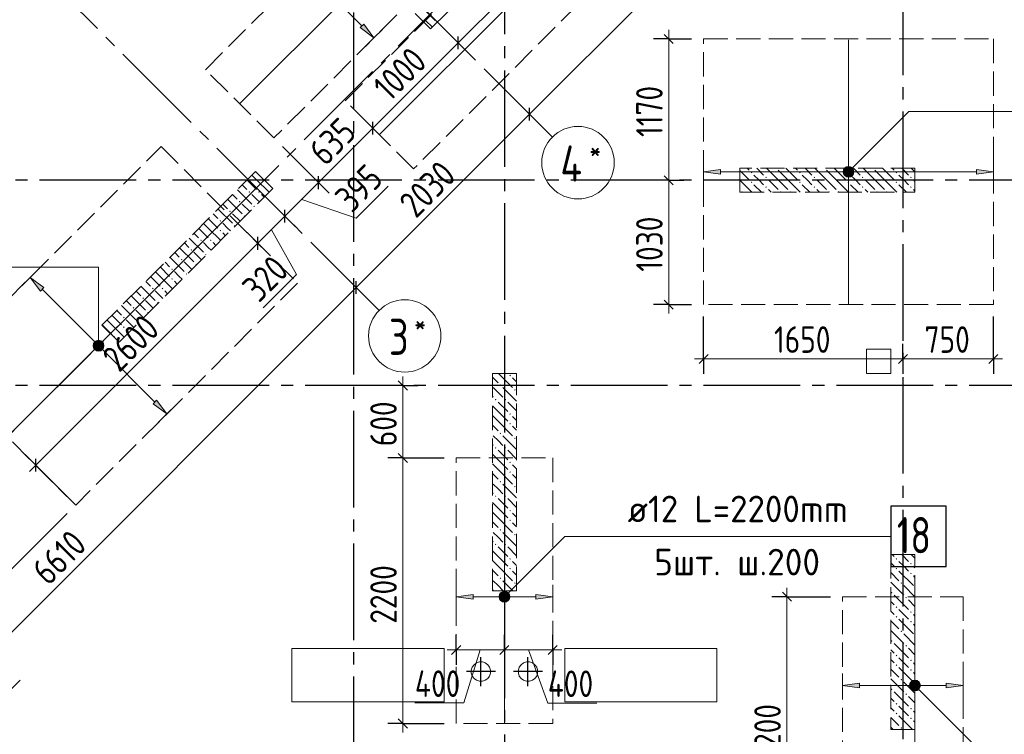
# Model space of a CAD drawing. Header units: millimetres. Extents: x 0 to 43617, y 0 to 59400.
# Tile 8 of 25: x 19059 to 27214, y 14441 to 20360. Entities that reach past the tile are written whole.
import ezdxf

# ---------------------------------------------------------------- set-up
doc = ezdxf.new("R2010")
doc.units = ezdxf.units.MM
doc.linetypes.add('______2', pattern=[270, 200, -70])
doc.linetypes.add('______5', pattern=[1100, 800, -100, 100, -100])
for name, color, linetype, lineweight in [('Standard', 7, 'Continuous', 25), ('ДОП Верх по У', 7, 'Continuous', 25), ('ЖБ Перекрытие верхний уровень', 7, 'Continuous', 35), ('ЖБ Пилон', 7, 'Continuous', 35), ('ЖБ Стена верхний уровень', 7, 'Continuous', 35), ('Оси', 40, '______5', 18), ('Позиционная метка номер позиции', 7, 'Continuous', 13), ('Примечания', 7, 'Continuous', 25)]:
    doc.layers.add(name, color=color, linetype=linetype, lineweight=lineweight)
doc.styles.add('GOST 2.304-81', font='txt')
doc.styles.add('ISOCPEUR', font='txt')

msp = doc.modelspace()

# ---------------------------------------------------------------- hatches: boundary and pattern name
at = {"layer": 'ДОП Верх по У', "linetype": 'Continuous', "lineweight": 13, "transparency": 33554687}
for points in [[(21879.6, 20293.9), (21992.8, 20209.1), (21907.9, 20322.2)], [(25891.7, 19081.3), (25891.7, 19118.8), (25886.5, 19100)], [(25891.7, 19118.8), (25905.2, 19067.8), (25905.2, 19132.3)], [(25891.7, 19118.8), (25891.7, 19081.3), (25905.2, 19067.8)], [(25905.2, 19132.3), (25924, 19062.5), (25924, 19137.5)], [(25905.2, 19132.3), (25905.2, 19067.8), (25924, 19062.5)], [(25924, 19137.5), (25924, 19062.5), (25942.7, 19067.8)], [(25924, 19137.5), (25942.7, 19067.8), (25942.7, 19132.3)], [(25942.7, 19132.3), (25942.7, 19067.8), (25956.2, 19081.3)], [(25942.7, 19132.3), (25956.2, 19081.3), (25956.2, 19118.8)], [(25956.2, 19118.8), (25956.2, 19081.3), (25961.5, 19100)], [(26984, 19080), (27124, 19100), (26984, 19120)], [(19676, 17669.3), (19702.6, 17695.8), (19685.6, 17686.2)], [(19702.6, 17695.8), (19676, 17669.3), (19676, 17650.2)], [(19702.6, 17695.8), (19676, 17650.2), (19721.7, 17695.8)], [(19721.7, 17695.8), (19676, 17650.2), (19685.6, 17633.2)], [(19721.7, 17695.8), (19685.6, 17633.2), (19738.6, 17686.2)], [(19738.6, 17686.2), (19685.6, 17633.2), (19702.6, 17623.7)], [(19738.6, 17686.2), (19702.6, 17623.7), (19748.2, 17669.3)], [(19748.2, 17669.3), (19702.6, 17623.7), (19721.7, 17623.7)], [(19748.2, 17669.3), (19721.7, 17623.7), (19748.2, 17650.2)], [(19748.2, 17650.2), (19721.7, 17623.7), (19738.6, 17633.2)], [(20164.7, 17178.9), (20277.8, 17094), (20192.9, 17207.2)], [(23041.7, 15561.3), (23041.7, 15598.8), (23036.5, 15580)], [(23041.7, 15598.8), (23055.2, 15547.8), (23055.2, 15612.3)], [(23041.7, 15598.8), (23041.7, 15561.3), (23055.2, 15547.8)], [(23055.2, 15612.3), (23074, 15542.5), (23074, 15617.5)], [(23055.2, 15612.3), (23055.2, 15547.8), (23074, 15542.5)], [(23074, 15617.5), (23074, 15542.5), (23092.7, 15547.8)], [(23074, 15617.5), (23092.7, 15547.8), (23092.7, 15612.3)], [(23092.7, 15612.3), (23092.7, 15547.8), (23106.2, 15561.3)], [(23092.7, 15612.3), (23106.2, 15561.3), (23106.2, 15598.8)], [(23106.2, 15598.8), (23106.2, 15561.3), (23111.5, 15580)], [(23334, 15560), (23474, 15580), (23334, 15600)], [(26441.7, 14825.9), (26441.7, 14863.4), (26436.5, 14844.7)], [(26441.7, 14863.4), (26455.2, 14812.4), (26455.2, 14876.9)], [(26441.7, 14863.4), (26441.7, 14825.9), (26455.2, 14812.4)], [(26455.2, 14876.9), (26474, 14807.2), (26474, 14882.2)], [(26455.2, 14876.9), (26455.2, 14812.4), (26474, 14807.2)], [(26474, 14882.2), (26474, 14807.2), (26492.7, 14812.4)], [(26474, 14882.2), (26492.7, 14812.4), (26492.7, 14876.9)], [(26492.7, 14876.9), (26492.7, 14812.4), (26506.2, 14825.9)], [(26492.7, 14876.9), (26506.2, 14825.9), (26506.2, 14863.4)], [(26506.2, 14863.4), (26506.2, 14825.9), (26511.5, 14844.7)], [(26734, 14824.7), (26874, 14844.7), (26734, 14864.7)]]:
    msp.add_hatch(color=7, dxfattribs=at).paths.add_polyline_path(points)
for points in [[(24864, 19080), (24724, 19100), (24864, 19120)], [(19231.3, 18112.3), (19146.4, 18225.4), (19259.6, 18140.5)], [(22814, 15560), (22674, 15580), (22814, 15600)], [(26014, 14824.7), (25874, 14844.7), (26014, 14864.7)]]:
    msp.add_hatch(color=7, dxfattribs=at).paths.add_polyline_path(points, flags=16)
at = {"layer": 'ЖБ Пилон', "linetype": 'Continuous', "lineweight": 18, "transparency": 33554687}
for points in [[(25114.5, 19093.1), (25121, 19099.6), (25127.4, 19093.1), (25121, 19086.6)], [(25324.3, 19130), (25321, 19126.6), (25317.6, 19130)], [(25514.5, 19093.1), (25521, 19099.6), (25527.4, 19093.1), (25521, 19086.6)], [(25724.3, 19130), (25721, 19126.6), (25717.6, 19130)], [(25914.5, 19093.1), (25921, 19099.6), (25927.4, 19093.1), (25921, 19086.6)], [(26124.3, 19130), (26121, 19126.6), (26117.6, 19130)], [(26314.5, 19093.1), (26321, 19099.6), (26327.4, 19093.1), (26321, 19086.6)], [(25114.5, 19013.1), (25121, 19019.6), (25127.4, 19013.1), (25121, 19006.6)], [(25234.5, 19053.1), (25240.9, 19059.6), (25247.4, 19053.1), (25240.9, 19046.6)], [(25514.5, 19013.1), (25521, 19019.6), (25527.4, 19013.1), (25521, 19006.6)], [(25634.5, 19053.1), (25640.9, 19059.6), (25647.4, 19053.1), (25640.9, 19046.6)], [(25914.5, 19013.1), (25921, 19019.6), (25927.4, 19013.1), (25921, 19006.6)], [(26034.5, 19053.1), (26040.9, 19059.6), (26047.4, 19053.1), (26040.9, 19046.6)], [(26314.5, 19013.1), (26321, 19019.6), (26327.4, 19013.1), (26321, 19006.6)], [(26434.5, 19053.1), (26440.9, 19059.6), (26447.4, 19053.1), (26440.9, 19046.6)], [(20954.4, 18933.1), (20960.9, 18939.6), (20967.4, 18933.1), (20960.9, 18926.6)], [(21034.5, 18933.1), (21040.9, 18939.6), (21047.4, 18933.1), (21040.9, 18926.6)], [(25034.5, 18933.1), (25040.9, 18939.6), (25047.4, 18933.1), (25044.3, 18930), (25037.6, 18930)], [(25234.5, 18973.1), (25240.9, 18979.6), (25247.4, 18973.1), (25240.9, 18966.6)], [(25354.4, 18933.1), (25360.9, 18939.6), (25367.4, 18933.1), (25364.3, 18930), (25357.6, 18930)], [(25434.5, 18933.1), (25440.9, 18939.6), (25447.4, 18933.1), (25444.3, 18930), (25437.6, 18930)], [(25634.5, 18973.1), (25640.9, 18979.6), (25647.4, 18973.1), (25640.9, 18966.6)], [(25754.4, 18933.1), (25760.9, 18939.6), (25767.4, 18933.1), (25764.3, 18930), (25757.6, 18930)], [(25834.5, 18933.1), (25840.9, 18939.6), (25847.4, 18933.1), (25844.3, 18930), (25837.6, 18930)], [(26034.5, 18973.1), (26040.9, 18979.6), (26047.4, 18973.1), (26040.9, 18966.6)], [(26154.4, 18933.1), (26160.9, 18939.6), (26167.4, 18933.1), (26164.3, 18930), (26157.6, 18930)], [(26234.5, 18933.1), (26240.9, 18939.6), (26247.4, 18933.1), (26244.3, 18930), (26237.6, 18930)], [(26434.5, 18973.1), (26440.9, 18979.6), (26447.4, 18973.1), (26440.9, 18966.6)], [(20874.5, 18853.1), (20881, 18859.6), (20887.5, 18853.1), (20881, 18846.6)], [(20794.5, 18773.1), (20801, 18779.6), (20807.5, 18773.1), (20801, 18766.6)], [(20994.5, 18813.1), (21001, 18819.6), (21007.2, 18813.4), (21000.7, 18806.9)], [(20714.5, 18693.1), (20721, 18699.6), (20727.4, 18693.1), (20721, 18686.6)], [(20914.5, 18733.1), (20921, 18739.6), (20927.2, 18733.4), (20920.7, 18726.9)], [(20714.5, 18613.1), (20721, 18619.6), (20727.4, 18613.1), (20721, 18606.6)], [(20834.5, 18653.1), (20840.9, 18659.6), (20847.2, 18653.4), (20840.7, 18646.9)], [(20554.4, 18533.1), (20560.9, 18539.6), (20567.4, 18533.1), (20560.9, 18526.6)], [(20634.5, 18533.1), (20640.9, 18539.6), (20647.4, 18533.1), (20640.9, 18526.6)], [(20474.5, 18453.1), (20481, 18459.6), (20487.5, 18453.1), (20481, 18446.6)], [(20394.5, 18373.1), (20401, 18379.6), (20407.5, 18373.1), (20401, 18366.6)], [(20594.5, 18413.1), (20601, 18419.6), (20607.2, 18413.4), (20600.7, 18406.9)], [(20314.5, 18293.1), (20321, 18299.6), (20327.4, 18293.1), (20321, 18286.6)], [(20514.5, 18333.1), (20521, 18339.6), (20527.2, 18333.4), (20520.7, 18326.9)], [(20314.5, 18213.1), (20321, 18219.6), (20327.4, 18213.1), (20321, 18206.6)], [(20434.5, 18253.1), (20440.9, 18259.6), (20447.2, 18253.4), (20440.7, 18246.9)], [(20154.4, 18133.1), (20160.9, 18139.6), (20167.4, 18133.1), (20160.9, 18126.6)], [(20234.5, 18133.1), (20240.9, 18139.6), (20247.4, 18133.1), (20240.9, 18126.6)], [(20074.5, 18053.1), (20081, 18059.6), (20087.5, 18053.1), (20081, 18046.6)], [(19994.5, 17973.1), (20001, 17979.6), (20007.5, 17973.1), (20001, 17966.6)], [(20194.5, 18013.1), (20201, 18019.6), (20207.2, 18013.4), (20200.7, 18006.9)], [(19914.5, 17893.1), (19921, 17899.6), (19927.4, 17893.1), (19921, 17886.6)], [(20114.5, 17933.1), (20121, 17939.6), (20127.2, 17933.4), (20120.7, 17926.9)], [(19914.5, 17813.1), (19921, 17819.6), (19927.4, 17813.1), (19921, 17806.6)], [(20034.5, 17853.1), (20040.9, 17859.6), (20047.2, 17853.4), (20040.7, 17846.9)], [(19835.6, 17734.2), (19840.9, 17739.6), (19847.4, 17733.1), (19842.1, 17727.7)], [(23114.5, 17413.1), (23121, 17419.6), (23127.4, 17413.1), (23121, 17406.6)], [(23034.5, 17333.1), (23040.9, 17339.6), (23047.4, 17333.1), (23040.9, 17326.6)], [(23154.4, 17293.1), (23160.9, 17299.6), (23167.4, 17293.1), (23160.9, 17286.6)], [(22994.5, 17213.1), (23001, 17219.6), (23007.5, 17213.1), (23001, 17206.6)], [(23074.5, 17213.1), (23081, 17219.6), (23087.5, 17213.1), (23081, 17206.6)], [(23114.5, 17093.1), (23121, 17099.6), (23127.4, 17093.1), (23121, 17086.6)], [(23114.5, 17013.1), (23121, 17019.6), (23127.4, 17013.1), (23121, 17006.6)], [(23034.5, 16933.1), (23040.9, 16939.6), (23047.4, 16933.1), (23040.9, 16926.6)], [(23154.4, 16893.1), (23160.9, 16899.6), (23167.4, 16893.1), (23160.9, 16886.6)], [(22994.5, 16813.1), (23001, 16819.6), (23007.5, 16813.1), (23001, 16806.6)], [(23074.5, 16813.1), (23081, 16819.6), (23087.5, 16813.1), (23081, 16806.6)], [(23114.5, 16693.1), (23121, 16699.6), (23127.4, 16693.1), (23121, 16686.6)], [(23114.5, 16613.1), (23121, 16619.6), (23127.4, 16613.1), (23121, 16606.6)], [(23034.5, 16533.1), (23040.9, 16539.6), (23047.4, 16533.1), (23040.9, 16526.6)], [(23154.4, 16493.1), (23160.9, 16499.6), (23167.4, 16493.1), (23160.9, 16486.6)], [(22994.5, 16413.1), (23001, 16419.6), (23007.5, 16413.1), (23001, 16406.6)], [(23074.5, 16413.1), (23081, 16419.6), (23087.5, 16413.1), (23081, 16406.6)], [(23114.5, 16293.1), (23121, 16299.6), (23127.4, 16293.1), (23121, 16286.6)], [(23114.5, 16213.1), (23121, 16219.6), (23127.4, 16213.1), (23121, 16206.6)], [(23034.5, 16133.1), (23040.9, 16139.6), (23047.4, 16133.1), (23040.9, 16126.6)], [(23154.4, 16093.1), (23160.9, 16099.6), (23167.4, 16093.1), (23160.9, 16086.6)], [(22994.5, 16013.1), (23001, 16019.6), (23007.5, 16013.1), (23001, 16006.6)], [(23074.5, 16013.1), (23081, 16019.6), (23087.5, 16013.1), (23081, 16006.6)], [(23114.5, 15893.1), (23121, 15899.6), (23127.4, 15893.1), (23121, 15886.6)], [(26314.5, 15893.1), (26321, 15899.6), (26327.4, 15893.1), (26321, 15886.6)], [(26434.5, 15853.1), (26440.9, 15859.6), (26447.4, 15853.1), (26440.9, 15846.6)], [(23114.5, 15813.1), (23121, 15819.6), (23127.4, 15813.1), (23121, 15806.6)], [(26314.5, 15813.1), (26321, 15819.6), (26327.4, 15813.1), (26321, 15806.6)], [(26434.5, 15773.1), (26440.9, 15779.6), (26447.4, 15773.1), (26440.9, 15766.6)], [(23034.5, 15733.1), (23040.9, 15739.6), (23047.4, 15733.1), (23040.9, 15726.6)], [(23154.4, 15693.1), (23160.9, 15699.6), (23167.4, 15693.1), (23160.9, 15686.6)], [(26354.4, 15693.1), (26360.9, 15699.6), (26367.4, 15693.1), (26360.9, 15686.6)], [(26274.5, 15613.1), (26281, 15619.6), (26287.5, 15613.1), (26281, 15606.6)], [(26394.5, 15573.1), (26401, 15579.6), (26407.5, 15573.1), (26401, 15566.6)], [(26314.5, 15493.1), (26321, 15499.6), (26327.4, 15493.1), (26321, 15486.6)], [(26314.5, 15413.1), (26321, 15419.6), (26327.4, 15413.1), (26321, 15406.6)], [(26434.5, 15453.1), (26440.9, 15459.6), (26447.4, 15453.1), (26440.9, 15446.6)], [(26434.5, 15373.1), (26440.9, 15379.6), (26447.4, 15373.1), (26440.9, 15366.6)], [(26354.4, 15293.1), (26360.9, 15299.6), (26367.4, 15293.1), (26360.9, 15286.6)], [(26274.5, 15213.1), (26281, 15219.6), (26287.5, 15213.1), (26281, 15206.6)], [(26394.5, 15173.1), (26401, 15179.6), (26407.5, 15173.1), (26401, 15166.6)], [(26314.5, 15093.1), (26321, 15099.6), (26327.4, 15093.1), (26321, 15086.6)], [(26314.5, 15013.1), (26321, 15019.6), (26327.4, 15013.1), (26321, 15006.6)], [(26434.5, 15053.1), (26440.9, 15059.6), (26447.4, 15053.1), (26440.9, 15046.6)], [(26434.5, 14973.1), (26440.9, 14979.6), (26447.4, 14973.1), (26440.9, 14966.6)], [(26354.4, 14893.1), (26360.9, 14899.6), (26367.4, 14893.1), (26360.9, 14886.6)], [(26274.5, 14813.1), (26281, 14819.6), (26287.5, 14813.1), (26281, 14806.6)], [(26394.5, 14773.1), (26401, 14779.6), (26407.5, 14773.1), (26401, 14766.6)], [(26314.5, 14693.1), (26321, 14699.6), (26327.4, 14693.1), (26321, 14686.6)], [(26314.5, 14613.1), (26321, 14619.6), (26327.4, 14613.1), (26321, 14606.6)], [(26434.5, 14653.1), (26440.9, 14659.6), (26447.4, 14653.1), (26440.9, 14646.6)], [(26434.5, 14573.1), (26440.9, 14579.6), (26447.4, 14573.1), (26440.9, 14566.6)], [(26354.4, 14493.1), (26360.9, 14499.6), (26367.4, 14493.1), (26360.9, 14486.6)]]:
    msp.add_hatch(color=7, dxfattribs=at).paths.add_polyline_path(points, flags=16)
at = {"layer": 'Позиционная метка номер позиции', "linetype": 'Continuous', "lineweight": 13, "transparency": 33554687}
for points in [[(25880.7, 19111.5), (25955.8, 19068.2), (25892.2, 19131.8)], [(25880.7, 19088.6), (25935.4, 19056.7), (25880.7, 19111.5)], [(25880.7, 19111.5), (25935.4, 19056.7), (25955.8, 19068.2)], [(25912.5, 19056.7), (25880.7, 19088.6), (25892.2, 19068.2)], [(25880.7, 19088.6), (25912.5, 19056.7), (25935.4, 19056.7)], [(25892.2, 19131.8), (25967.3, 19088.6), (25912.5, 19143.3)], [(25892.2, 19131.8), (25955.8, 19068.2), (25967.3, 19088.6)], [(25912.5, 19143.3), (25967.3, 19088.6), (25967.3, 19111.5)], [(25912.5, 19143.3), (25967.3, 19111.5), (25935.4, 19143.3)], [(25935.4, 19143.3), (25967.3, 19111.5), (25955.8, 19131.8)], [(19673.4, 17682.2), (19750.8, 17682.2), (19734.6, 17698.4)], [(19673.4, 17682.2), (19734.6, 17698.4), (19689.6, 17698.4)], [(19689.6, 17698.4), (19734.6, 17698.4), (19712.1, 17704.7)], [(19667.1, 17659.7), (19757.1, 17659.7), (19750.8, 17682.2)], [(19667.1, 17659.7), (19750.8, 17682.2), (19673.4, 17682.2)], [(19673.4, 17637.2), (19757.1, 17659.7), (19667.1, 17659.7)], [(19673.4, 17637.2), (19750.8, 17637.2), (19757.1, 17659.7)], [(19689.6, 17621), (19750.8, 17637.2), (19673.4, 17637.2)], [(19689.6, 17621), (19734.6, 17621), (19750.8, 17637.2)], [(19734.6, 17621), (19689.6, 17621), (19712.1, 17614.7)], [(23030.7, 15591.5), (23105.8, 15548.2), (23042.2, 15611.8)], [(23030.7, 15568.6), (23085.5, 15536.7), (23030.7, 15591.5)], [(23030.7, 15591.5), (23085.5, 15536.7), (23105.8, 15548.2)], [(23042.2, 15611.8), (23117.3, 15568.6), (23062.5, 15623.3)], [(23042.2, 15611.8), (23105.8, 15548.2), (23117.3, 15568.6)], [(23062.5, 15623.3), (23117.3, 15568.6), (23117.3, 15591.5)], [(23062.5, 15623.3), (23117.3, 15591.5), (23085.5, 15623.3)], [(23085.5, 15623.3), (23117.3, 15591.5), (23105.8, 15611.8)], [(23062.5, 15536.7), (23030.7, 15568.6), (23042.2, 15548.2)], [(23030.7, 15568.6), (23062.5, 15536.7), (23085.5, 15536.7)], [(26430.7, 14856.1), (26462.5, 14888), (26442.2, 14876.5)], [(26462.5, 14888), (26430.7, 14856.1), (26430.7, 14833.2)], [(26462.5, 14888), (26430.7, 14833.2), (26485.5, 14888)], [(26485.5, 14888), (26430.7, 14833.2), (26442.2, 14812.9)], [(26485.5, 14888), (26442.2, 14812.9), (26505.8, 14876.5)], [(26505.8, 14876.5), (26442.2, 14812.9), (26462.5, 14801.4)], [(26505.8, 14876.5), (26462.5, 14801.4), (26517.3, 14856.1)], [(26517.3, 14856.1), (26462.5, 14801.4), (26485.5, 14801.4)], [(26517.3, 14856.1), (26485.5, 14801.4), (26517.3, 14833.2)], [(26517.3, 14833.2), (26485.5, 14801.4), (26505.8, 14812.9)]]:
    msp.add_hatch(color=7, dxfattribs=at).paths.add_polyline_path(points)

# ---------------------------------------------------------------- linework, layer by layer
at = {"layer": 'Standard', "color": 7, "linetype": 'Continuous', "lineweight": 13, "transparency": 33554687}
for p, q in [((23281.9, 19577), (28981.2, 25276.3)), ((22690.9, 20168), (23539.5, 21016.5)), ((24434.7, 20200), (24434.7, 20275)), ((21983.8, 19460.9), (22690.9, 20168)), ((21846.5, 18141.6), (23281.9, 19577)), ((21533.4, 19010.5), (21983.8, 19460.9)), ((21255.5, 18732.6), (21533.4, 19010.5)), ((24434.7, 19030), (24434.7, 18000)), ((21845.1, 18716.3), (22110.4, 18981.6)), ((21394.5, 18871.5), (21845.1, 18716.3)), ((21030.7, 18507.8), (21255.5, 18732.6)), ((21143.1, 18620.2), (21352.8, 18249.3)), ((21352.8, 18249.3), (21076.3, 17972.9)), ((17172.5, 13467.6), (21846.5, 18141.6)), ((24434.7, 18000), (24434.7, 17925)), ((24724, 17550.2), (24649, 17550.2)), ((24724, 17550.2), (26374, 17550.2)), ((26374, 17550.2), (27124, 17550.2)), ((27124, 17550.2), (27199, 17550.2)), ((22232.5, 17330), (22232.5, 17405)), ((22232.5, 16730), (22232.5, 17330)), ((19192.3, 16669.3), (19139.2, 16616.3)), ((25413.2, 15580), (25413.2, 15655)), ((22674, 15140), (22599, 15140)), ((22674, 15140), (23074, 15140)), ((22874, 15140), (22738.8, 14700)), ((23074, 15140), (23474, 15140)), ((23274, 15140), (23432.7, 14699.4)), ((23474, 15140), (23549, 15140)), ((22738.8, 14700), (22332.2, 14700)), ((23432.7, 14699.4), (23839.3, 14699.4)), ((22232.5, 14530), (22232.5, 14455))]:
    msp.add_line(p, q, dxfattribs=at)
at = {"layer": 'Standard', "color": 251, "linetype": 'Continuous', "lineweight": -3, "true_color": 0x656565, "transparency": 33554687}
for p, q in [((22690.9, 20168), (22602.6, 20256.4)), ((22690.9, 20168), (22779.3, 20079.6)), ((22690.9, 20168), (22690.9, 20168)), ((24434.7, 20200), (24309.7, 20200)), ((24434.7, 20200), (24559.7, 20200)), ((24434.7, 20200), (24624, 20200)), ((23281.9, 19577), (23193.5, 19665.4)), ((23281.9, 19577), (23370.3, 19488.7)), ((23281.9, 19577), (23400.5, 19458.5)), ((21983.8, 19460.9), (21895.5, 19549.3)), ((21983.8, 19460.9), (22072.2, 19372.5)), ((21533.4, 19010.5), (21445, 19098.9)), ((21533.4, 19010.5), (21621.8, 18922.1)), ((24434.7, 19030), (24309.7, 19030)), ((24434.7, 19030), (24559.7, 19030)), ((24434.7, 19030), (24434.7, 19030)), ((21255.5, 18732.6), (21167.1, 18821)), ((21255.5, 18732.6), (21343.9, 18644.2)), ((21255.5, 18732.6), (21255.5, 18732.6)), ((21030.7, 18507.8), (20942.4, 18596.2)), ((21030.7, 18507.8), (21119.1, 18419.4)), ((21030.7, 18507.8), (21107.6, 18431)), ((21846.5, 18141.6), (21758.1, 18230)), ((21846.5, 18141.6), (21934.9, 18053.2)), ((21846.5, 18141.6), (21965, 18023.1)), ((24434.7, 18000), (24309.7, 18000)), ((24434.7, 18000), (24559.7, 18000)), ((24434.7, 18000), (24624, 18000)), ((24724, 17550.2), (24724, 17900)), ((27124, 17550.2), (27124, 17900)), ((24724, 17550.2), (24724, 17675.2)), ((26374, 17550.2), (26374, 17675.2)), ((27124, 17550.2), (27124, 17675.2)), ((24724, 17550.2), (24724, 17425.2)), ((26374, 17550.2), (26374, 17425.2)), ((26374, 17550.2), (26374, 17550.2)), ((27124, 17550.2), (27124, 17425.2)), ((22232.5, 17330), (22107.5, 17330)), ((22232.5, 17330), (22357.5, 17330)), ((22232.5, 17330), (22232.5, 17330)), ((19192.3, 16669.3), (19103.9, 16757.7)), ((22232.5, 16730), (22107.5, 16730)), ((22232.5, 16730), (22357.5, 16730)), ((22232.5, 16730), (22574, 16730)), ((19192.3, 16669.3), (19280.6, 16580.9)), ((19192.3, 16669.3), (19452, 16409.6)), ((18974.5, 15790.7), (19452, 16268.2)), ((18974.5, 15790.7), (19062.9, 15879.1)), ((25413.2, 15580), (25288.2, 15580)), ((25413.2, 15580), (25538.2, 15580)), ((25413.2, 15580), (25774, 15580)), ((22674, 15140), (22674, 15265)), ((22674, 15140), (22674, 15260)), ((23074, 15140), (23074, 15265)), ((23474, 15140), (23474, 15265)), ((23474, 15140), (23474, 15260)), ((22674, 15140), (22674, 15015)), ((23074, 15140), (23074, 15015)), ((23074, 15140), (23074, 15140)), ((23474, 15140), (23474, 15015)), ((18973.2, 14799.5), (19061.6, 14887.9)), ((22232.5, 14530), (22107.5, 14530)), ((22232.5, 14530), (22357.5, 14530)), ((22232.5, 14530), (22574, 14530))]:
    msp.add_line(p, q, dxfattribs=at)
at = {"layer": 'Standard', "color": 7, "linetype": 'Continuous', "lineweight": 25, "transparency": 33554687}
for p, q in [((24397.2, 20237.5), (24472.2, 20162.5)), ((22690.9, 20115), (22690.9, 20221.1)), ((23281.9, 19524), (23281.9, 19630.1)), ((21983.8, 19407.9), (21983.8, 19513.9)), ((21533.4, 18957.4), (21533.4, 19063.5)), ((24397.2, 19067.5), (24472.2, 18992.5)), ((21255.5, 18679.6), (21255.5, 18785.6)), ((21030.7, 18454.8), (21030.7, 18560.8)), ((21846.5, 18088.6), (21846.5, 18194.6)), ((24397.2, 18037.5), (24472.2, 17962.5)), ((24686.5, 17512.7), (24761.5, 17587.7)), ((26336.5, 17512.7), (26411.5, 17587.7)), ((27086.5, 17512.7), (27161.5, 17587.7)), ((22270, 17292.5), (22195, 17367.5)), ((19192.3, 16616.3), (19192.3, 16722.4)), ((22270, 16692.5), (22195, 16767.5)), ((25375.7, 15617.5), (25450.7, 15542.5)), ((22636.5, 15102.5), (22711.5, 15177.5)), ((23036.5, 15102.5), (23111.5, 15177.5)), ((23436.5, 15102.5), (23511.5, 15177.5)), ((22270, 14492.5), (22195, 14567.5))]:
    msp.add_line(p, q, dxfattribs=at)
at = {"layer": 'Standard', "color": 8, "linetype": '______5', "lineweight": -3, "transparency": 33554687}
for p, q in [((22879, 14840.5), (22879, 15079.5)), ((23269, 14840.5), (23269, 15079.5)), ((22998.5, 14960), (22759.5, 14960)), ((23388.5, 14960), (23149.5, 14960))]:
    msp.add_line(p, q, dxfattribs=at)
at = {"layer": 'Standard', "color": 7, "linetype": 'Continuous', "lineweight": 13, "transparency": 33554687}
for points in [[(24434.7, 20200), (24434.7, 19367.1), (24434.7, 19367.1), (24434.7, 19030)], [(19192.3, 16669.3), (19922.7, 17399.7), (19922.7, 17399.7), (19988, 17465.1), (19988, 17465.1), (21030.7, 18507.8)], [(22232.5, 14530), (22232.5, 15333.3), (22232.5, 15333.3), (22232.5, 16730)], [(25413.2, 15580), (25413.2, 14202.6), (25413.2, 14202.6), (25413.2, 13380)]]:
    msp.add_lwpolyline(points, dxfattribs=at)
at = {"layer": 'Standard', "color": 251, "linetype": 'Continuous', "lineweight": -3, "true_color": 0x656565, "transparency": 33554687}
for points in [[(21983.8, 19460.9), (21971.8, 19472.9), (21971.8, 19472.9), (21971.8, 19472.9), (21971.8, 19472.9), (21894.7, 19550)], [(21533.4, 19010.5), (21521.4, 19022.5), (21521.4, 19022.5), (21521.4, 19022.5), (21521.4, 19022.5), (21521.4, 19022.5), (21521.4, 19022.5), (21234.5, 19309.4)]]:
    msp.add_lwpolyline(points, dxfattribs=at)
at = {"layer": 'ДОП Верх по У', "color": 7, "linetype": 'Continuous', "lineweight": 18, "transparency": 33554687}
for p, q in [((23589.9, 20957.7), (22042.7, 19410.5)), ((20885.2, 19667.2), (22087.3, 20869.3)), ((25924, 20194), (25924, 18006)), ((18961.9, 16909.5), (20790.5, 18738.1)), ((23074, 16724), (23074, 14536)), ((26474, 15574), (26474, 13386))]:
    msp.add_line(p, q, dxfattribs=at)
at = {"layer": 'ДОП Верх по У', "color": 251, "linetype": 'Continuous', "lineweight": 13, "true_color": 0x494949, "transparency": 33554687}
for p, q in [((21731.1, 20470.7), (21893.8, 20308.1)), ((21907.9, 20322.2), (21879.6, 20293.9)), ((21992.8, 20209.1), (21907.9, 20322.2)), ((21879.6, 20293.9), (21992.8, 20209.1)), ((21992.8, 20209.1), (22063.5, 20279.8)), ((21992.8, 20209.1), (21922.1, 20138.4)), ((21992.8, 20209.1), (21992.8, 20209.1)), ((24724, 19100), (24724, 19200)), ((27124, 19100), (27124, 19200)), ((24724, 19100), (24864, 19120)), ((24864, 19080), (24724, 19100)), ((24724, 19100), (24724, 19000)), ((24724, 19100), (24724, 19100)), ((24864, 19120), (24864, 19080)), ((24864, 19100), (25894, 19100)), ((25924, 19137.5), (25924, 19137.5)), ((25954, 19100), (26984, 19100)), ((27124, 19100), (26984, 19120)), ((26984, 19120), (26984, 19080)), ((26984, 19080), (27124, 19100)), ((27124, 19100), (27124, 19000)), ((27124, 19100), (27124, 19100)), ((25924, 19062.5), (25924, 19062.5)), ((19146.4, 18225.4), (19217.1, 18296.1)), ((19146.4, 18225.4), (19075.7, 18154.7)), ((19146.4, 18225.4), (19259.6, 18140.5)), ((19231.3, 18112.3), (19146.4, 18225.4)), ((19146.4, 18225.4), (19146.4, 18225.4)), ((19259.6, 18140.5), (19231.3, 18112.3)), ((19245.4, 18126.4), (19690.9, 17680.9)), ((19685.6, 17633.2), (19685.6, 17633.2)), ((19733.3, 17638.5), (20178.8, 17193)), ((19738.6, 17686.2), (19738.6, 17686.2)), ((20192.9, 17207.2), (20164.7, 17178.9)), ((20164.7, 17178.9), (20277.8, 17094)), ((20277.8, 17094), (20192.9, 17207.2)), ((20277.8, 17094), (20348.5, 17164.7)), ((20277.8, 17094), (20207.1, 17023.3)), ((20277.8, 17094), (20277.8, 17094)), ((22674, 15580), (22674, 15680)), ((23474, 15580), (23474, 15680)), ((22674, 15580), (22814, 15600)), ((22814, 15560), (22674, 15580)), ((22674, 15580), (22674, 15480)), ((22674, 15580), (22674, 15580)), ((22814, 15600), (22814, 15560)), ((22814, 15580), (23044, 15580)), ((23074, 15617.5), (23074, 15617.5)), ((23104, 15580), (23334, 15580)), ((23474, 15580), (23334, 15600)), ((23334, 15600), (23334, 15560)), ((23334, 15560), (23474, 15580)), ((23474, 15580), (23474, 15480)), ((23474, 15580), (23474, 15580)), ((23074, 15542.5), (23074, 15542.5)), ((25874, 14844.7), (25874, 14944.7)), ((26874, 14844.7), (26874, 14944.7)), ((25874, 14844.7), (26014, 14864.7)), ((26014, 14824.7), (25874, 14844.7)), ((25874, 14844.7), (25874, 14744.7)), ((25874, 14844.7), (25874, 14844.7)), ((26014, 14864.7), (26014, 14824.7)), ((26014, 14844.7), (26444, 14844.7)), ((26474, 14882.2), (26474, 14882.2)), ((26504, 14844.7), (26734, 14844.7)), ((26874, 14844.7), (26734, 14864.7)), ((26734, 14864.7), (26734, 14824.7)), ((26734, 14824.7), (26874, 14844.7)), ((26874, 14844.7), (26874, 14744.7)), ((26874, 14844.7), (26874, 14844.7)), ((26474, 14807.2), (26474, 14807.2))]:
    msp.add_line(p, q, dxfattribs=at)
at = {"layer": 'ДОП Верх по У', "color": 7, "linetype": 'Continuous', "lineweight": 13, "transparency": 33554687}
msp.add_line((24074, 16080), (26160, 16080), dxfattribs=at)
at = {"layer": 'ДОП Верх по У', "color": 7, "linetype": 'Continuous', "lineweight": 25, "transparency": 33554687}
msp.add_lwpolyline([(26274, 15830), (26734, 15830), (26734, 16330), (26274, 16330), (26274, 15830)], dxfattribs=at)
at = {"layer": 'ДОП Верх по У', "color": 251, "linetype": 'Continuous', "lineweight": 13, "true_color": 0x494949, "transparency": 33554687}
for centre in [(25924, 19100), (19712.1, 17659.7), (23074, 15580), (26474, 14844.7)]:
    msp.add_circle(centre, 37.5, dxfattribs=at)
at = {"layer": 'ЖБ Перекрытие верхний уровень', "color": 7, "linetype": 'Continuous', "lineweight": 18, "transparency": 33554687}
for p, q in [((26274, 17630), (26074, 17630)), ((26074, 17630), (26074, 17430)), ((26274, 17430), (26274, 17630)), ((26074, 17430), (26274, 17430)), ((22574, 15150), (21314, 15150)), ((21314, 15150), (21314, 14710)), ((22574, 14710), (22574, 15150)), ((24834, 15150), (23574, 15150)), ((23574, 15150), (23574, 14710)), ((24834, 14710), (24834, 15150)), ((22822, 15017), (22807.1, 14996.6)), ((22842.4, 15031.9), (22822, 15017)), ((22866.4, 15039.7), (22842.4, 15031.9)), ((22891.6, 15039.7), (22866.4, 15039.7)), ((22915.6, 15031.9), (22891.6, 15039.7)), ((22936, 15017), (22915.6, 15031.9)), ((22950.9, 14996.6), (22936, 15017)), ((23212, 15017), (23197.1, 14996.6)), ((23232.4, 15031.9), (23212, 15017)), ((23256.4, 15039.7), (23232.4, 15031.9)), ((23281.6, 15039.7), (23256.4, 15039.7)), ((23305.6, 15031.9), (23281.6, 15039.7)), ((23326, 15017), (23305.6, 15031.9)), ((23340.9, 14996.6), (23326, 15017)), ((22807.1, 14996.6), (22799.3, 14972.6)), ((22799.3, 14972.6), (22799.3, 14947.4)), ((22799.3, 14947.4), (22807.1, 14923.4)), ((22958.7, 14972.6), (22950.9, 14996.6)), ((22950.9, 14923.4), (22958.7, 14947.4)), ((22958.7, 14947.4), (22958.7, 14972.6)), ((23197.1, 14996.6), (23189.3, 14972.6)), ((23189.3, 14972.6), (23189.3, 14947.4)), ((23189.3, 14947.4), (23197.1, 14923.4)), ((23348.7, 14972.6), (23340.9, 14996.6)), ((23340.9, 14923.4), (23348.7, 14947.4)), ((23348.7, 14947.4), (23348.7, 14972.6)), ((22807.1, 14923.4), (22822, 14903)), ((22822, 14903), (22842.4, 14888.1)), ((22842.4, 14888.1), (22866.4, 14880.3)), ((22866.4, 14880.3), (22891.6, 14880.3)), ((22891.6, 14880.3), (22915.6, 14888.1)), ((22915.6, 14888.1), (22936, 14903)), ((22936, 14903), (22950.9, 14923.4)), ((23197.1, 14923.4), (23212, 14903)), ((23212, 14903), (23232.4, 14888.1)), ((23232.4, 14888.1), (23256.4, 14880.3)), ((23256.4, 14880.3), (23281.6, 14880.3)), ((23281.6, 14880.3), (23305.6, 14888.1)), ((23305.6, 14888.1), (23326, 14903)), ((23326, 14903), (23340.9, 14923.4)), ((21314, 14710), (22574, 14710)), ((23574, 14710), (24834, 14710))]:
    msp.add_line(p, q, dxfattribs=at)
at = {"layer": 'ЖБ Пилон', "color": 253, "linetype": '______2', "lineweight": 13, "true_color": 0xa0a0a0, "transparency": 33554687}
for p, q in [((21013.2, 19102.2), (19740.4, 17829.4)), ((21154.6, 18960.8), (21013.2, 19102.2)), ((26474, 19130), (25024, 19130)), ((25024, 19130), (25024, 18930)), ((26474, 18930), (26474, 19130)), ((19881.8, 17688), (21154.6, 18960.8)), ((25024, 18930), (26474, 18930)), ((19740.4, 17829.4), (19881.8, 17688)), ((22974, 17430), (22974, 15630)), ((23174, 17430), (22974, 17430)), ((23174, 15630), (23174, 17430)), ((26274, 15930), (26274, 14480)), ((26474, 15930), (26274, 15930)), ((26474, 14480), (26474, 15930)), ((22974, 15630), (23174, 15630)), ((26274, 14480), (26474, 14480))]:
    msp.add_line(p, q, dxfattribs=at)
at = {"layer": 'ЖБ Пилон', "color": 9, "linetype": 'Continuous', "lineweight": 18, "true_color": 0xc7c7c7, "transparency": 33554687}
for p, q in [((25024, 19110.1), (25101, 19033.1)), ((25084.1, 19130), (25101, 19113.1)), ((25164.1, 19130), (25221, 19073.1)), ((25340.9, 19033.1), (25244.1, 19130)), ((25340.9, 19113.1), (25421, 19033.1)), ((25421, 19113.1), (25404.1, 19130)), ((25421, 19113.1), (25501, 19033.1)), ((25484.1, 19130), (25501, 19113.1)), ((25564.1, 19130), (25621, 19073.1)), ((25740.9, 19033.1), (25644.1, 19130)), ((25740.9, 19113.1), (25821, 19033.1)), ((25821, 19113.1), (25804.1, 19130)), ((25821, 19113.1), (25901, 19033.1)), ((25884.1, 19130), (25901, 19113.1)), ((25964.1, 19130), (26021, 19073.1)), ((26140.9, 19033.1), (26044.1, 19130)), ((26140.9, 19113.1), (26221, 19033.1)), ((26221, 19113.1), (26204.1, 19130)), ((26221, 19113.1), (26301, 19033.1)), ((26284.1, 19130), (26301, 19113.1)), ((26364.1, 19130), (26421, 19073.1)), ((26474, 19100.1), (26444.1, 19130)), ((20942.5, 19031.5), (21021, 18953.1)), ((20982.5, 19071.5), (21021, 19033.1)), ((21021, 19033.1), (21124, 18930.1)), ((25024, 19030.1), (25124.1, 18930)), ((25181, 19033.1), (25140.9, 19073.1)), ((25221, 18993.1), (25181, 19033.1)), ((25260.9, 19033.1), (25340.9, 18953.1)), ((25340.9, 19033.1), (25421, 18953.1)), ((25421, 19033.1), (25524.1, 18930)), ((25581, 19033.1), (25540.9, 19073.1)), ((25621, 18993.1), (25581, 19033.1)), ((25660.9, 19033.1), (25740.9, 18953.1)), ((25740.9, 19033.1), (25821, 18953.1)), ((25821, 19033.1), (25924.1, 18930)), ((25981, 19033.1), (25940.9, 19073.1)), ((26021, 18993.1), (25981, 19033.1)), ((26060.9, 19033.1), (26140.9, 18953.1)), ((26140.9, 19033.1), (26221, 18953.1)), ((26221, 19033.1), (26324.1, 18930)), ((26381, 19033.1), (26340.9, 19073.1)), ((26421, 18993.1), (26381, 19033.1)), ((26460.9, 19033.1), (26474, 19020.1)), ((20862.5, 18951.5), (20981, 18833.1)), ((20902.5, 18991.5), (20940.9, 18953.1)), ((25140.9, 18993.1), (25204.1, 18930)), ((25260.9, 18953.1), (25284.1, 18930)), ((25540.9, 18993.1), (25604.1, 18930)), ((25660.9, 18953.1), (25684.1, 18930)), ((25940.9, 18993.1), (26004.1, 18930)), ((26060.9, 18953.1), (26084.1, 18930)), ((26340.9, 18993.1), (26404.1, 18930)), ((26460.9, 18953.1), (26474, 18940.1)), ((20782.5, 18871.5), (20901, 18753.1)), ((20822.5, 18911.5), (20860.9, 18873.1)), ((21021, 18873.1), (20981, 18913.1)), ((21044, 18850.1), (21021, 18873.1)), ((21060.9, 18913.1), (21084, 18890.1)), ((20702.5, 18791.5), (20821, 18673.1)), ((20742.5, 18831.5), (20781, 18793.1)), ((20964, 18770.1), (20901, 18833.1)), ((20622.5, 18711.5), (20701, 18633.1)), ((20662.5, 18751.5), (20701, 18713.1)), ((20884, 18690.1), (20821, 18753.1)), ((20542.5, 18631.5), (20621, 18553.1)), ((20582.5, 18671.5), (20621, 18633.1)), ((20621, 18633.1), (20724, 18530.1)), ((20781, 18633.1), (20740.9, 18673.1)), ((20804, 18610.1), (20781, 18633.1)), ((20462.5, 18551.5), (20581, 18433.1)), ((20502.5, 18591.5), (20540.9, 18553.1)), ((20621, 18473.1), (20581, 18513.1)), ((20660.9, 18513.1), (20684, 18490.1)), ((20740.9, 18593.1), (20764, 18570.1)), ((20342.5, 18431.5), (20381, 18393.1)), ((20382.5, 18471.5), (20501, 18353.1)), ((20422.5, 18511.5), (20460.9, 18473.1)), ((20564, 18370.1), (20501, 18433.1)), ((20644, 18450.1), (20621, 18473.1)), ((20262.5, 18351.5), (20301, 18313.1)), ((20302.5, 18391.5), (20421, 18273.1)), ((20484, 18290.1), (20421, 18353.1)), ((20182.5, 18271.5), (20221, 18233.1)), ((20222.5, 18311.5), (20301, 18233.1)), ((20381, 18233.1), (20340.9, 18273.1)), ((20102.5, 18191.5), (20140.9, 18153.1)), ((20142.5, 18231.5), (20221, 18153.1)), ((20221, 18233.1), (20324, 18130.1)), ((20340.9, 18193.1), (20364, 18170.1)), ((20404, 18210.1), (20381, 18233.1)), ((20022.5, 18111.5), (20060.9, 18073.1)), ((20062.5, 18151.5), (20181, 18033.1)), ((20221, 18073.1), (20181, 18113.1)), ((20260.9, 18113.1), (20284, 18090.1)), ((19942.5, 18031.5), (19981, 17993.1)), ((19982.5, 18071.5), (20101, 17953.1)), ((20164, 17970.1), (20101, 18033.1)), ((20244, 18050.1), (20221, 18073.1)), ((19862.5, 17951.5), (19901, 17913.1)), ((19902.5, 17991.5), (20021, 17873.1)), ((20084, 17890.1), (20021, 17953.1)), ((19782.5, 17871.5), (19821, 17833.1)), ((19822.5, 17911.5), (19901, 17833.1)), ((19981, 17833.1), (19940.9, 17873.1)), ((19742.5, 17831.5), (19821, 17753.1)), ((19821, 17833.1), (19924, 17730.1)), ((19940.9, 17793.1), (19964, 17770.1)), ((20004, 17810.1), (19981, 17833.1)), ((19860.9, 17713.1), (19884, 17690.1)), ((22974, 17400.1), (23021, 17353.1)), ((23024.1, 17430), (23140.9, 17313.1)), ((23140.9, 17393.1), (23174, 17360.1)), ((23021, 17273.1), (22981, 17313.1)), ((23060.9, 17313.1), (23174, 17200.1)), ((22974, 17240.1), (22981, 17233.1)), ((23060.9, 17233.1), (23021, 17273.1)), ((23021, 17113.1), (22974, 17160.1)), ((23021, 17193.1), (23101, 17113.1)), ((23101, 17193.1), (23174, 17120.1)), ((22974, 17080.1), (23021, 17033.1)), ((23021, 17113.1), (23101, 17033.1)), ((23174, 17040.1), (23140.9, 17073.1)), ((22974, 17000.1), (23021, 16953.1)), ((23021, 17033.1), (23140.9, 16913.1)), ((23140.9, 16993.1), (23174, 16960.1)), ((23021, 16873.1), (22981, 16913.1)), ((23060.9, 16913.1), (23174, 16800.1)), ((22974, 16840.1), (22981, 16833.1)), ((23060.9, 16833.1), (23021, 16873.1)), ((23021, 16713.1), (22974, 16760.1)), ((23021, 16793.1), (23101, 16713.1)), ((23101, 16793.1), (23174, 16720.1)), ((22974, 16680.1), (23021, 16633.1)), ((23021, 16713.1), (23101, 16633.1)), ((23174, 16640.1), (23140.9, 16673.1)), ((22974, 16600.1), (23021, 16553.1)), ((23021, 16633.1), (23140.9, 16513.1)), ((23140.9, 16593.1), (23174, 16560.1)), ((23021, 16473.1), (22981, 16513.1)), ((23060.9, 16513.1), (23174, 16400.1)), ((22974, 16440.1), (22981, 16433.1)), ((23060.9, 16433.1), (23021, 16473.1)), ((23021, 16393.1), (23101, 16313.1)), ((23101, 16393.1), (23174, 16320.1)), ((23021, 16313.1), (22974, 16360.1)), ((23021, 16313.1), (23101, 16233.1)), ((22974, 16280.1), (23021, 16233.1)), ((23021, 16233.1), (23140.9, 16113.1)), ((23174, 16240.1), (23140.9, 16273.1)), ((22974, 16200.1), (23021, 16153.1)), ((23140.9, 16193.1), (23174, 16160.1)), ((23021, 16073.1), (22981, 16113.1)), ((23060.9, 16033.1), (23021, 16073.1)), ((23060.9, 16113.1), (23174, 16000.1)), ((22974, 16040.1), (22981, 16033.1)), ((23021, 15993.1), (23101, 15913.1)), ((23101, 15993.1), (23174, 15920.1)), ((23021, 15913.1), (22974, 15960.1)), ((23021, 15913.1), (23101, 15833.1)), ((26284.1, 15930), (26301, 15913.1)), ((26364.1, 15930), (26421, 15873.1)), ((26474, 15900.1), (26444.1, 15930)), ((22974, 15880.1), (23021, 15833.1)), ((23021, 15833.1), (23140.9, 15713.1)), ((23174, 15840.1), (23140.9, 15873.1)), ((26274, 15860.1), (26301, 15833.1)), ((26381, 15833.1), (26340.9, 15873.1)), ((26421, 15793.1), (26381, 15833.1)), ((26460.9, 15833.1), (26474, 15820.1)), ((22974, 15800.1), (23021, 15753.1)), ((23140.9, 15793.1), (23174, 15760.1)), ((26274, 15780.1), (26340.9, 15713.1)), ((26340.9, 15793.1), (26460.9, 15673.1)), ((26460.9, 15753.1), (26474, 15740.1)), ((23021, 15673.1), (22981, 15713.1)), ((23060.9, 15633.1), (23021, 15673.1)), ((23060.9, 15713.1), (23144.1, 15630)), ((26274, 15700.1), (26381, 15593.1)), ((26381, 15673.1), (26474, 15580.1)), ((22974, 15640.1), (22981, 15633.1)), ((26301, 15593.1), (26421, 15473.1)), ((26274, 15540.1), (26301, 15513.1)), ((26474, 15500.1), (26421, 15553.1)), ((26274, 15460.1), (26301, 15433.1)), ((26381, 15433.1), (26340.9, 15473.1)), ((26421, 15393.1), (26381, 15433.1)), ((26460.9, 15433.1), (26474, 15420.1)), ((26274, 15380.1), (26340.9, 15313.1)), ((26340.9, 15393.1), (26460.9, 15273.1)), ((26460.9, 15353.1), (26474, 15340.1)), ((26274, 15300.1), (26381, 15193.1)), ((26381, 15273.1), (26474, 15180.1)), ((26301, 15193.1), (26421, 15073.1)), ((26274, 15140.1), (26301, 15113.1)), ((26474, 15100.1), (26421, 15153.1)), ((26274, 15060.1), (26301, 15033.1)), ((26381, 15033.1), (26340.9, 15073.1)), ((26421, 14993.1), (26381, 15033.1)), ((26460.9, 15033.1), (26474, 15020.1)), ((26274, 14980.1), (26340.9, 14913.1)), ((26340.9, 14993.1), (26460.9, 14873.1)), ((26460.9, 14953.1), (26474, 14940.1)), ((26274, 14900.1), (26381, 14793.1)), ((26381, 14873.1), (26474, 14780.1)), ((26301, 14793.1), (26421, 14673.1)), ((26274, 14740.1), (26301, 14713.1)), ((26474, 14700.1), (26421, 14753.1)), ((26274, 14660.1), (26301, 14633.1)), ((26381, 14633.1), (26340.9, 14673.1)), ((26421, 14593.1), (26381, 14633.1)), ((26460.9, 14633.1), (26474, 14620.1)), ((26274, 14580.1), (26340.9, 14513.1)), ((26340.9, 14593.1), (26454.1, 14480)), ((26460.9, 14553.1), (26474, 14540.1)), ((26274, 14500.1), (26294.1, 14480))]:
    msp.add_line(p, q, dxfattribs=at)
at = {"layer": 'ЖБ Стена верхний уровень', "color": 251, "linetype": '______2', "lineweight": 13, "true_color": 0x656565, "transparency": 33554687}
for p, q in [((22462.8, 20283.1), (28642.9, 26463.2)), ((22335.5, 20410.3), (22462.8, 20283.1))]:
    msp.add_line(p, q, dxfattribs=at)
at = {"layer": 'ЖБ Стена верхний уровень', "color": 9, "linetype": 'Continuous', "lineweight": 18, "true_color": 0xc7c7c7, "transparency": 33554687}
for p, q in [((22389.6, 20464.5), (22501, 20353.1)), ((22476.9, 20297.2), (22421, 20353.1))]:
    msp.add_line(p, q, dxfattribs=at)
at = {"layer": 'Оси', "color": 8, "linetype": '______5', "lineweight": -3, "transparency": 33554687}
for p, q in [((21824, 57820), (21824, 7100)), ((14415.9, 12363.5), (33072.2, 31019.8)), ((23471.2, 19387.8), (16584.2, 26274.8)), ((26374, 25100), (26374, 7100)), ((22035.7, 17952.4), (15819.6, 24168.5)), ((23074, 23240), (23074, 7100)), ((33224, 19030), (3600, 19030)), ((33224, 17330), (3600, 17330))]:
    msp.add_line(p, q, dxfattribs=at)
at = {"layer": 'Оси', "color": 7, "linetype": 'Continuous', "lineweight": 13, "transparency": 33554687}
for centre in [(23683.3, 19175.7), (22247.9, 17740.2)]:
    msp.add_circle(centre, 300, dxfattribs=at)
at = {"layer": 'Позиционная метка номер позиции', "color": 7, "linetype": 'Continuous', "lineweight": 13, "transparency": 33554687}
for p, q in [((25892.2, 19131.8), (25892.2, 19131.8)), ((25955.8, 19131.8), (25955.8, 19131.8)), ((25892.2, 19068.2), (25892.2, 19068.2)), ((25955.8, 19068.2), (25955.8, 19068.2)), ((19712.1, 17704.7), (19712.1, 17704.7)), ((19667.1, 17659.7), (19667.1, 17659.7)), ((19757.1, 17659.7), (19757.1, 17659.7)), ((19712.1, 17614.7), (19712.1, 17614.7)), ((23042.2, 15611.8), (23042.2, 15611.8)), ((23105.8, 15611.8), (23105.8, 15611.8)), ((23042.2, 15548.2), (23042.2, 15548.2)), ((23105.8, 15548.2), (23105.8, 15548.2)), ((26442.2, 14876.5), (26442.2, 14876.5)), ((26505.8, 14876.5), (26505.8, 14876.5)), ((26442.2, 14812.9), (26442.2, 14812.9)), ((26505.8, 14812.9), (26505.8, 14812.9))]:
    msp.add_line(p, q, dxfattribs=at)
for points in [[(25924, 19100), (26424, 19600), (29624, 19600)], [(19712.1, 17659.7), (19712.1, 18309.7), (16730.7, 18309.7)], [(23074, 15580), (23574, 16080), (26274, 16080)], [(26474, 14844.7), (27060.9, 14257.8), (27060.9, 9500), (29560.9, 9500)]]:
    msp.add_lwpolyline(points, dxfattribs=at)
for centre in [(25924, 19100), (19712.1, 17659.7), (23074, 15580), (26474, 14844.7)]:
    msp.add_circle(centre, 45, dxfattribs=at)
at = {"layer": 'Примечания', "color": 7, "linetype": '______2', "lineweight": 18, "transparency": 33554687}
for p, q in [((21755.6, 19689.1), (23311.3, 21244.8)), ((20598.1, 19945.8), (21808.7, 21156.4)), ((23877, 20679.1), (22321.3, 19123.4)), ((22374.4, 20590.7), (21163.8, 19380.1)), ((24724, 20200), (27124, 20200)), ((24724, 18000), (24724, 20200)), ((27124, 20200), (27124, 18000)), ((21163.8, 19380.1), (20598.1, 19945.8)), ((22321.3, 19123.4), (21755.6, 19689.1)), ((18391.3, 17470.3), (20229.8, 19308.8)), ((20229.8, 19308.8), (21361.2, 18177.4)), ((21361.2, 18177.4), (19522.7, 16338.9)), ((27124, 18000), (24724, 18000)), ((19522.7, 16338.9), (18391.3, 17470.3)), ((22674, 16730), (23474, 16730)), ((22674, 14530), (22674, 16730)), ((23474, 16730), (23474, 14530)), ((25874, 15580), (26874, 15580)), ((25874, 13380), (25874, 15580)), ((26874, 15580), (26874, 13380)), ((23474, 14530), (22674, 14530))]:
    msp.add_line(p, q, dxfattribs=at)

# ---------------------------------------------------------------- texts
at = {"layer": 'Standard', "color": 7, "linetype": 'Continuous', "lineweight": 25, "transparency": 33554687, "char_height": 220, "attachment_point": 7, "style": 'GOST 2.304-81'}
for s, insert, width, rotation in [('1000', (22125.1, 19672.9), 625.734, 45), ('1170', (24384.6, 19388.3), 578.854, 90), ('635', (21590.6, 19138.4), 500.821, 45), ('2030', (22340.9, 18706.7), 657.045, 45), ('395', (21809.7, 18751.6), 500.825, 45), ('1030', (24384.6, 18272.6), 610.165, 90), ('320', (21041, 18008.2), 516.388, 45), ('2600', (19882.6, 17430.4), 672.63, 45), ('600', (22182.5, 16826.7), 531.967, 90), ('800', (18583.2, 16252.7), 531.964, 315), ('6610', (19297.2, 15663.1), 625.734, 45), ('2200', (22182.5, 15356.4), 672.628, 90), ('2200', (25363.2, 14206.4), 672.628, 90)]:
    msp.add_mtext(s, dxfattribs=dict(at, insert=insert, width=width, rotation=rotation))
for s, insert, width in [('1650', (25306.6, 17600.2), 610.159), ('750', (26553.5, 17600.2), 516.396), ('400', (22332.2, 14750.1), 531.967), ('400', (23432.7, 14749.4), 531.967)]:
    msp.add_mtext(s, dxfattribs=dict(at, insert=insert, width=width))
at = {"layer": 'ДОП Верх по У', "color": 7, "linetype": 'Continuous', "lineweight": 13, "transparency": 33554687, "attachment_point": 7, "style": 'ISOCPEUR'}
for s, insert, char_height, width in [('\\W0.96;ø12 L=2200mm ', (24094, 16197.4), 220, 2150.516), ('\\W0.75;18', (26324, 15940), 300, 472.281), ('\\W0.97;5шт. ш.200 ', (24314, 15757.3), 220, 1712.318)]:
    msp.add_mtext(s, dxfattribs=dict(at, insert=insert, char_height=char_height, width=width))
at = {"layer": 'Оси', "color": 7, "linetype": 'Continuous', "lineweight": 25, "transparency": 33554687, "attachment_point": 7, "style": 'ISOCPEUR'}
for s, insert, char_height, width in [('\\W0.80;*', (23776.8, 19193.2), 180, 215.891), ('\\W0.80;4', (23536.8, 19018.2), 300, 359.83), ('\\W0.80;*', (22326.4, 17757.7), 180, 215.9), ('\\W0.78;3', (22116.4, 17582.7), 300, 326.407)]:
    msp.add_mtext(s, dxfattribs=dict(at, insert=insert, char_height=char_height, width=width))

doc.saveas('drawing.dxf')
